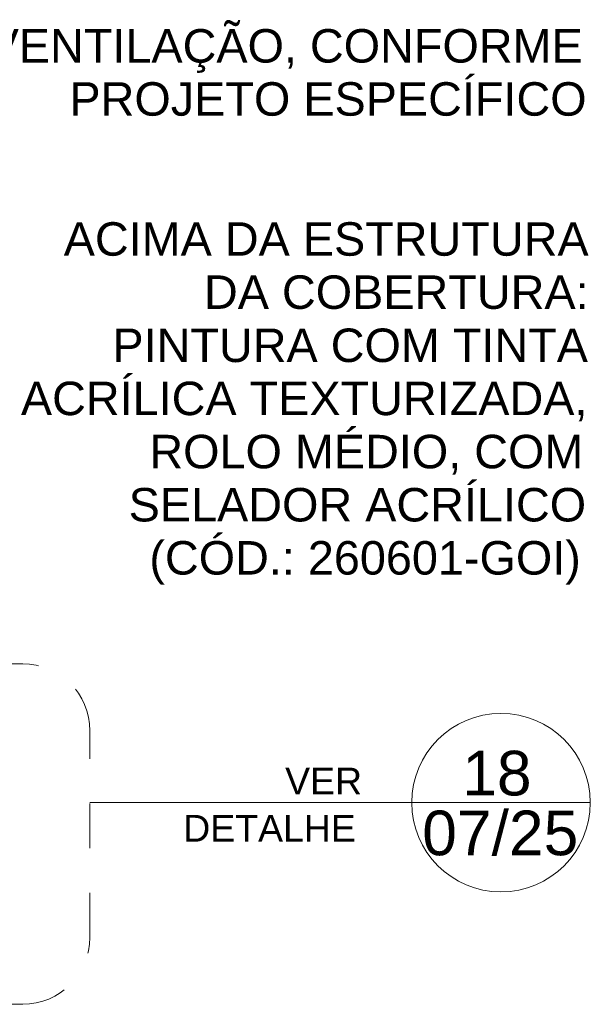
# Model space of a CAD drawing. Header units: metres. Extents: x -2.1 to 42.5, y -15.2 to 5.6.
# Tile 212 of 256: x 9 to 10.3, y 2.4 to 4.6. Entities that reach past the tile are written whole.
import ezdxf

# ---------------------------------------------------------------- set-up
doc = ezdxf.new("R2010")
doc.units = ezdxf.units.M
doc.linetypes.add('Traço', pattern=[0.00635, 0.003175, -0.003175])
doc.layers.add('A-ANNO-SYMB', color=7, linetype='Continuous', lineweight=9)
doc.layers.add('G-ANNO-TEXT', color=7, linetype='Continuous', lineweight=9)
doc.styles.add('Arial', font='arial.ttf', dxfattribs={"height": 0.075})
doc.styles.add('Arial_2', font='arial.ttf', dxfattribs={"height": 0.1})
doc.styles.add('Arial_3', font='arial.ttf', dxfattribs={"height": 0.06})

# ---------------------------------------------------------------- blocks, each defined once
blk = doc.blocks.new('Corte - Simbolo - Detalhe-2105757-C')
at = {"layer": 'A-ANNO-SYMB'}
blk.add_line((9.9025, 2.8243), (10.3025, 2.8243), dxfattribs=at)
blk.add_circle((10.1025, 2.8243), 0.2, dxfattribs=at)

msp = doc.modelspace()

# ---------------------------------------------------------------- linework, layer by layer
at = {"layer": 'A-ANNO-SYMB', "linetype": 'Traço'}
for p, q in [((9.0315, 3.1354), (7.5666, 3.1354)), ((9.1815, 2.5224), (9.1815, 2.9854)), ((7.5666, 2.3724), (9.0315, 2.3724))]:
    msp.add_line(p, q, dxfattribs=at)
at = {"layer": 'A-ANNO-SYMB'}
msp.add_line((9.1815, 2.8243), (9.9025, 2.8243), dxfattribs=at)
at = {"layer": 'A-ANNO-SYMB', "linetype": 'Traço'}
for centre, start, end in [((9.0315, 2.9854), 0, 90), ((9.0315, 2.5224), 270, 0)]:
    msp.add_arc(centre, 0.15, start, end, dxfattribs=at)

# ---------------------------------------------------------------- block references
at = {"layer": 'A-ANNO-SYMB'}
msp.add_blockref('Corte - Simbolo - Detalhe-2105757-C', (0, 0), dxfattribs=at)

# ---------------------------------------------------------------- texts
at = {"layer": 'A-ANNO-SYMB', "char_height": 0.1, "attachment_point": 1, "style": 'Arial_2'}
for s, insert, width in [('18', (10.0157, 2.9404), 0.192405), ('07/25', (9.9261, 2.8064), 0.432911)]:
    msp.add_mtext(s, dxfattribs=dict(at, insert=insert, width=width))
at = {"layer": 'G-ANNO-TEXT', "attachment_point": 1}
for s, insert, char_height, width, style in [('COLUNA DE VENTILAÇÃO, CONFORME ', (8.3124, 4.5573), 0.075, 2.409071, 'Arial'), ('PROJETO ESPECÍFICO', (9.1359, 4.4383), 0.075, 1.41097, 'Arial'), ('ACIMA DA ESTRUTURA ', (9.1231, 4.1246), 0.075, 1.427004, 'Arial'), ('DA COBERTURA: ', (9.4373, 4.0055), 0.075, 1.046202, 'Arial'), ('PINTURA COM TINTA ', (9.2322, 3.8864), 0.075, 1.294725, 'Arial'), ('ACRÍLICA TEXTURIZADA, ', (9.0272, 3.7674), 0.075, 1.543248, 'Arial'), ('ROLO MÉDIO, COM ', (9.3149, 3.6483), 0.075, 1.194514, 'Arial'), ('SELADOR ACRÍLICO ', (9.2686, 3.5292), 0.075, 1.250633, 'Arial'), ('(CÓD.: 260601-GOI)', (9.3149, 3.4102), 0.075, 1.194514, 'Arial'), ('VER', (9.619, 2.9026), 0.06, 0.220464, 'Arial_3'), ('DETALHE', (9.3908, 2.7968), 0.06, 0.497046, 'Arial_3')]:
    msp.add_mtext(s, dxfattribs=dict(at, insert=insert, char_height=char_height, width=width, style=style))

doc.saveas('drawing.dxf')
